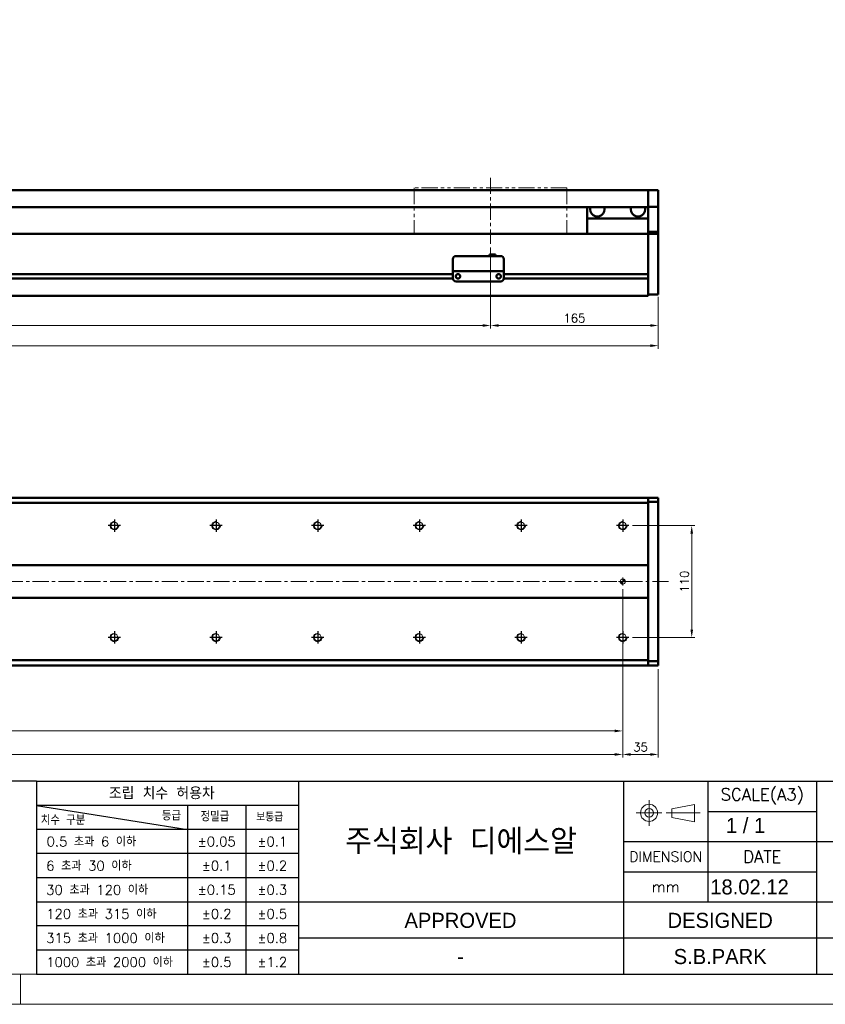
# Model space of a CAD drawing. Header units: millimetres. Extents: x 46547 to 49038, y 6223 to 10291.
# Tile 3 of 5: x 47792 to 48584, y 8529 to 9498. Entities that reach past the tile are written whole.
import ezdxf
from ezdxf.enums import TextEntityAlignment as Align

# ---------------------------------------------------------------- set-up
doc = ezdxf.new("R2010")
doc.units = ezdxf.units.MM
doc.header["$LTSCALE"] = 0.5
doc.linetypes.add('CENTER', pattern=[50.8, 31.75, -6.35, 6.35, -6.35])
doc.linetypes.add('PHANTOM', pattern=[63.5, 31.75, -6.35, 6.35, -6.35, 6.35, -6.35])
doc.layers.get('0').update_dxf_attribs({"lineweight": 20})
doc.layers.add('1', color=1, linetype='CENTER', lineweight=13)
doc.layers.add('외형선(ISO)', color=7, linetype='Continuous', lineweight=50)
for name, color, linetype in [('3', 3, 'Continuous'), ('C', 1, 'CENTER'), ('DIM', 4, 'Continuous')]:
    doc.layers.add(name, color=color, linetype=linetype)
doc.styles.add('ACISOGDT', font='amgdt.shx')
doc.styles.add('DSR TEXT', font='romans.shx', dxfattribs={"bigfont": 'whgtxt.shx'})
doc.styles.get("Standard").update_dxf_attribs({"font": 'romans.shx', "bigfont": 'whgtxt.shx'})
doc.dimstyles.new('DSR', dxfattribs={"dimscale": 2, "dimtxt": 3, "dimasz": 3, "dimexe": 0.5, "dimexo": 0.5, "dimgap": 0.5, "dimtad": 1, "dimdsep": 46, "dimtxsty": 'Standard', "dimcen": 2.5, "dimclrd": 4, "dimclre": 4, "dimclrt": 2, "dimadec": 0, "dimazin": 2, "dimtfac": 1, "dimtmove": 0, "dimatfit": 3, "dimfxl": 0, "dimlwd": -1, "dimlwe": -1, "dimarcsym": 0})

# ---------------------------------------------------------------- blocks, each defined once
blk = doc.blocks.new('A$C13F00394')
for p, q in [((109.11, 28.14), (105.34, 27.43)), ((109.11, 25.3), (109.11, 28.14)), ((105.34, 27.43), (105.34, 26.01)), ((105.34, 26.01), (109.11, 25.3))]:
    blk.add_line(p, q)
for radius in [1.42, 0.71]:
    blk.add_circle((101.56, 26.76), radius)
at = {"layer": '1'}
for p, q in [((101.56, 28.89), (101.56, 24.63)), ((103.69, 26.76), (99.44, 26.76)), ((104.41, 26.76), (110.04, 26.76))]:
    blk.add_line(p, q, dxfattribs=at)
at = {"layer": '3'}
for p, q in [((0, 32), (-207.68, 32)), ((0, 32), (202.32, 32)), ((0, 32), (0, 0)), ((43.43, 32), (43.43, 0)), ((97.32, 32), (97.32, 12)), ((111.32, 32), (111.32, 12)), ((129.32, 32), (129.32, 0)), ((0, 28), (25, 24)), ((43.43, 28), (0, 28)), ((25, 28), (25, 0)), ((34.7, 28), (34.7, 0)), ((111.32, 27), (129.32, 27)), ((43.43, 24), (0, 24)), ((97.32, 22), (202.32, 22)), ((43.43, 20), (0, 20)), ((97.32, 17), (129.32, 17)), ((43.43, 16), (0, 16)), ((0, 12), (129.32, 12)), ((97.32, 12), (97.32, 0)), ((129.32, 12), (202.32, 12)), ((43.43, 8), (0, 8)), ((97.32, 6), (43.43, 6)), ((129.32, 6), (97.32, 6)), ((202.32, 6), (129.32, 6)), ((43.43, 4), (0, 4)), ((0, 0), (202.32, 0))]:
    blk.add_line(p, q, dxfattribs=at)
at = {"color": 0, "style": 'DSR TEXT'}
for s, height, p in [('조립 치수 허용차', 2, (11.97, 29.02)), ('치수 구분', 1.5, (0.69, 24.78)), ('등급', 1.5, (20.77, 25.52)), ('정밀급', 1.5, (27.18, 25.37)), ('보통급', 1.3, (36.41, 25.38)), (' 0.5 초과 6 이하', 1.6, (0.56, 21.19)), (' 6 초과 30 이하', 1.6, (0.49, 17.19)), (' 30 초과 120 이하', 1.6, (0.49, 13.19)), (' 120 초과 315 이하', 1.6, (0.49, 9.19)), (' 315 초과 1000 이하', 1.6, (0.49, 5.19)), (' 1000 초과 2000 이하', 1.6, (0.49, 1.19))]:
    blk.add_text(s, height=height, dxfattribs=at).set_placement(p)
at = {"color": 7, "style": 'ACISOGDT'}
for s, p in [('APPROVED', (70.28, 8.93)), ('DESIGNED', (113.35, 8.93))]:
    blk.add_text(s, height=2.5, dxfattribs=at).set_placement(p, align=Align.MIDDLE_CENTER)
at = {"color": 7, "attachment_point": 5, "style": 'DSR TEXT'}
for s, insert, char_height in [('SCALE(A3)', (120.32, 29.5), 2), ('주식회사 디에스알', (70.37, 22), 4.2), ('DIMENSION', (104.32, 19.5), 1.7), ('DATE', (120.32, 19.5), 2), ('mm', (104.32, 14.5), 1.8)]:
    blk.add_mtext(s, dxfattribs=dict(at, insert=insert, char_height=char_height))
at = {"color": 0, "char_height": 1.6, "attachment_point": 5, "style": 'DSR TEXT'}
for s, insert in [('%%P0.05', (29.85, 22)), ('%%P0.1', (39.07, 22)), ('%%P0.1', (29.85, 18)), ('%%P0.2', (39.07, 18)), ('%%P0.15', (29.85, 14)), ('%%P0.3', (39.07, 14)), ('%%P0.2', (29.85, 10)), ('%%P0.5', (39.07, 10)), ('%%P0.3', (29.85, 6)), ('%%P0.8', (39.07, 6)), ('%%P0.5', (29.85, 2)), ('%%P1.2', (39.07, 2))]:
    blk.add_mtext(s, dxfattribs=dict(at, insert=insert))
blk = doc.blocks.new('A$C1C1952E1')
at = {"color": 1}
blk.add_lwpolyline([(0, 0), (420, 0), (420, 297), (0, 297)], close=True, dxfattribs=at)
at = {"color": 3}
blk.add_lwpolyline([(5, 5), (415, 5), (415, 292), (5, 292)], close=True, dxfattribs=at)
blk = doc.blocks.new('*D79')
at = {"color": 1, "linetype": 'ByBlock'}
for p, q in [((46854.79, 9273.83), (46854.79, 9194.08)), ((48254.79, 9273.83), (48254.79, 9194.08)), ((46862.59, 9197.08), (48246.99, 9197.08))]:
    blk.add_line(p, q, dxfattribs=at)
at = {"color": 1}
for points in [[(46862.59, 9198.38), (46862.59, 9195.78), (46854.79, 9197.08)], [(48246.99, 9198.38), (48246.99, 9195.78), (48254.79, 9197.08)]]:
    blk.add_solid(points, dxfattribs=at)
at = {"layer": 'Defpoints', "color": 0}
for p in [(46854.79, 9277.43), (48254.79, 9277.43), (48254.79, 9197.08)]:
    blk.add_point(p, dxfattribs=at)
at = {"color": 3, "insert": (47554.79, 9204.28), "char_height": 8.4, "attachment_point": 5, "style": 'DSR TEXT'}
blk.add_mtext('STROKE : 1400', dxfattribs=at)
blk = doc.blocks.new('*D80')
at = {"color": 1, "linetype": 'ByBlock'}
for p, q in [((48254.79, 9273.83), (48254.79, 9194.08)), ((48419.79, 9223.83), (48419.79, 9194.08)), ((48262.59, 9197.08), (48411.99, 9197.08))]:
    blk.add_line(p, q, dxfattribs=at)
at = {"color": 1}
for points in [[(48262.59, 9198.38), (48262.59, 9195.78), (48254.79, 9197.08)], [(48411.99, 9198.38), (48411.99, 9195.78), (48419.79, 9197.08)]]:
    blk.add_solid(points, dxfattribs=at)
at = {"layer": 'Defpoints', "color": 0}
for p in [(48254.79, 9277.43), (48419.79, 9227.43), (48419.79, 9197.08)]:
    blk.add_point(p, dxfattribs=at)
at = {"color": 3, "insert": (48337.29, 9204.28), "char_height": 8.4, "attachment_point": 5, "style": 'DSR TEXT'}
blk.add_mtext('165', dxfattribs=at)
blk = doc.blocks.new('*D81')
at = {"color": 1, "linetype": 'ByBlock'}
for p, q in [((48419.79, 9225.39), (48419.79, 9174.21)), ((46649.79, 9223.83), (46649.79, 9174.21)), ((46657.59, 9177.21), (48411.99, 9177.21))]:
    blk.add_line(p, q, dxfattribs=at)
at = {"color": 1}
for points in [[(46657.59, 9178.51), (46657.59, 9175.91), (46649.79, 9177.21)], [(48411.99, 9178.51), (48411.99, 9175.91), (48419.79, 9177.21)]]:
    blk.add_solid(points, dxfattribs=at)
at = {"layer": 'Defpoints', "color": 0}
for p in [(46649.79, 9227.43), (48419.79, 9228.99), (48419.79, 9177.21)]:
    blk.add_point(p, dxfattribs=at)
at = {"color": 3, "insert": (47534.79, 9184.41), "char_height": 8.4, "attachment_point": 5, "style": 'DSR TEXT'}
blk.add_mtext('1770', dxfattribs=at)
blk = doc.blocks.new('A$C33E56CC6')
h = blk.add_hatch()
h.set_pattern_fill('ANSI31', color=256, style=0)
h.set_pattern_definition([(45, (-7065.45672, -6508.5399), (-0.0883883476, 0.0883883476), [])])
h.paths.add_polyline_path([(4, 6.5, 0.414214), (1.5, 4), (4, 4)])
h.paths.add_polyline_path([(6.5, 4), (4, 4), (4, 1.5, 0.414214)])
blk.add_circle((4, 4), 2.5)
at = {"layer": '1'}
for p, q in [((0, 4), (8, 4)), ((4, 0), (4, 8))]:
    blk.add_line(p, q, dxfattribs=at)
blk = doc.blocks.new('tap8')
blk.add_circle((0, 0), 3.4)
at = {"layer": 'C', "color": 1, "linetype": 'CENTER'}
for p, q in [((-6.05, 0), (6.05, 0)), ((0, -6.05), (0, 6.05))]:
    blk.add_line(p, q, dxfattribs=at)
at = {"layer": 'DIM', "color": 3}
blk.add_arc((0, 0), 4, 263.84551, 189.43144, dxfattribs=at)
blk = doc.blocks.new('*D82')
at = {"color": 1, "linetype": 'ByBlock'}
for p, q in [((48394.44, 9000.07), (48455.67, 9000.07)), ((48452.67, 8897.87), (48452.67, 8992.27)), ((48394.44, 8890.07), (48455.67, 8890.07))]:
    blk.add_line(p, q, dxfattribs=at)
at = {"color": 1}
for points in [[(48451.37, 8992.27), (48453.97, 8992.27), (48452.67, 9000.07)], [(48451.37, 8897.87), (48453.97, 8897.87), (48452.67, 8890.07)]]:
    blk.add_solid(points, dxfattribs=at)
at = {"layer": 'Defpoints', "color": 0}
for p in [(48390.84, 9000.07), (48452.67, 9000.07), (48390.84, 8890.07)]:
    blk.add_point(p, dxfattribs=at)
at = {"color": 3, "insert": (48445.47, 8945.07), "char_height": 8.4, "attachment_point": 5, "rotation": 90, "style": 'DSR TEXT'}
blk.add_mtext('110', dxfattribs=at)
blk = doc.blocks.new('*D84')
at = {"color": 1, "linetype": 'ByBlock'}
for p, q in [((46684.79, 8880.42), (46684.79, 8771.91)), ((48384.79, 8880.42), (48384.79, 8771.91)), ((46692.59, 8774.91), (48376.99, 8774.91))]:
    blk.add_line(p, q, dxfattribs=at)
at = {"color": 1}
for points in [[(46692.59, 8776.21), (46692.59, 8773.61), (46684.79, 8774.91)], [(48376.99, 8776.21), (48376.99, 8773.61), (48384.79, 8774.91)]]:
    blk.add_solid(points, dxfattribs=at)
at = {"layer": 'Defpoints', "color": 0}
for p in [(46684.79, 8884.02), (48384.79, 8884.02), (48384.79, 8774.91)]:
    blk.add_point(p, dxfattribs=at)
at = {"color": 3, "insert": (47534.79, 8782.11), "char_height": 8.4, "attachment_point": 5, "style": 'DSR TEXT'}
blk.add_mtext('17X100PITCH=1700', dxfattribs=at)
blk = doc.blocks.new('*D85')
at = {"color": 1, "linetype": 'ByBlock'}
for p, q in [((48384.79, 8880.42), (48384.79, 8771.91)), ((48419.79, 8858.97), (48419.79, 8771.91)), ((48392.59, 8774.91), (48411.99, 8774.91))]:
    blk.add_line(p, q, dxfattribs=at)
at = {"color": 1}
for points in [[(48392.59, 8776.21), (48392.59, 8773.61), (48384.79, 8774.91)], [(48411.99, 8776.21), (48411.99, 8773.61), (48419.79, 8774.91)]]:
    blk.add_solid(points, dxfattribs=at)
at = {"layer": 'Defpoints', "color": 0}
for p in [(48384.79, 8884.02), (48419.79, 8862.57), (48419.79, 8774.91)]:
    blk.add_point(p, dxfattribs=at)
at = {"color": 3, "insert": (48402.29, 8782.11), "char_height": 8.4, "attachment_point": 5, "style": 'DSR TEXT'}
blk.add_mtext('35', dxfattribs=at)
blk = doc.blocks.new('*D86')
at = {"color": 1, "linetype": 'ByBlock'}
for p, q in [((46684.79, 8937.47), (46684.79, 8795.04)), ((48384.79, 8937.47), (48384.79, 8795.04)), ((46692.59, 8798.04), (48376.99, 8798.04))]:
    blk.add_line(p, q, dxfattribs=at)
at = {"color": 1}
for points in [[(46692.59, 8799.34), (46692.59, 8796.74), (46684.79, 8798.04)], [(48376.99, 8799.34), (48376.99, 8796.74), (48384.79, 8798.04)]]:
    blk.add_solid(points, dxfattribs=at)
at = {"layer": 'Defpoints', "color": 0}
for p in [(46684.79, 8941.07), (48384.79, 8941.07), (48384.79, 8798.04)]:
    blk.add_point(p, dxfattribs=at)
at = {"color": 3, "insert": (47534.79, 8805.24), "char_height": 8.4, "attachment_point": 5, "style": 'DSR TEXT'}
blk.add_mtext('1700%%P0.02', dxfattribs=at)

msp = doc.modelspace()

# ---------------------------------------------------------------- linework, layer by layer
at = {"color": 6, "linetype": 'PHANTOM'}
for p, q in [((48329.79303, 9332.42682), (48179.79303, 9332.42682)), ((48179.79303, 9332.42682), (48179.79303, 9287.42682)), ((48329.79303, 9332.42682), (48329.79303, 9287.42682))]:
    msp.add_line(p, q, dxfattribs=at)
at = {"color": 1}
msp.add_line((47792.37032, 8558.65502), (47792.37032, 8528.99552), dxfattribs=at)
at = {"layer": '1'}
for p, q in [((48254.79303, 9342.42682), (48254.79303, 9277.42682)), ((48429.79303, 8945.07166), (46639.79303, 8945.07166))]:
    msp.add_line(p, q, dxfattribs=at)
at = {"layer": '3'}
msp.add_line((47808.28287, 8558.65502), (49008.40982, 8558.65502), dxfattribs=at)
at = {"layer": '외형선(ISO)'}
for p, q in [((48409.79303, 9330.42682), (46929.79303, 9330.42682)), ((48409.79303, 9330.42682), (48409.79303, 9328.42682)), ((48409.79303, 9330.42682), (48419.79303, 9330.42682)), ((48409.79303, 9328.42682), (48409.79303, 9330.42682)), ((48409.79303, 9326.9141), (48409.79303, 9328.42682)), ((48409.79303, 9328.42682), (48409.79303, 9326.9141)), ((48409.79303, 9326.41512), (48409.79303, 9326.9141)), ((48409.79303, 9326.9141), (48409.79303, 9326.41512)), ((48409.79303, 9326.41512), (48409.79303, 9324.87453)), ((48409.79303, 9324.87453), (48409.79303, 9326.41512)), ((48409.79303, 9324.87453), (48409.79303, 9321.88994)), ((48409.79303, 9321.88994), (48409.79303, 9324.87453)), ((48419.79303, 9328.42682), (48419.79303, 9330.42682)), ((48419.79303, 9328.42682), (48419.79303, 9326.9141)), ((48419.79303, 9326.9141), (48419.79303, 9326.41512)), ((48419.79303, 9324.87453), (48419.79303, 9326.41512)), ((48419.79303, 9321.88994), (48419.79303, 9324.87453)), ((48409.79303, 9313.42682), (46929.79303, 9313.42682)), ((48349.79303, 9313.42682), (48349.79303, 9302.42682)), ((48409.79303, 9314.1125), (48409.79303, 9321.88994)), ((48409.79303, 9321.88994), (48409.79303, 9314.1125)), ((48409.79303, 9313.75352), (48409.79303, 9314.1125)), ((48409.79303, 9289.34988), (48409.79303, 9313.75352)), ((48409.79303, 9313.75352), (48419.79303, 9313.75352)), ((48419.79303, 9321.88994), (48419.79303, 9314.1125)), ((48419.79303, 9314.1125), (48419.79303, 9313.75352)), ((48419.79303, 9313.75352), (48419.79303, 9289.34988)), ((48349.79303, 9302.42682), (48409.79303, 9302.42682)), ((48349.79303, 9287.42682), (48349.79303, 9302.42682)), ((46859.79303, 9287.42682), (48409.79303, 9287.42682)), ((48409.79303, 9287.42682), (48409.79303, 9289.34988)), ((48409.79303, 9289.34988), (48419.79303, 9289.34988)), ((48409.79303, 9284.42682), (48409.79303, 9287.42682)), ((48409.79303, 9287.42682), (48409.79303, 9284.42682)), ((48409.79303, 9287.42682), (48419.79303, 9287.42682)), ((48409.79303, 9284.42682), (48409.79303, 9247.87682)), ((48409.79303, 9232.66946), (48409.79303, 9284.42682)), ((48419.79303, 9289.34988), (48419.79303, 9287.42682)), ((48419.79303, 9284.42682), (48419.79303, 9287.42682)), ((48419.79303, 9284.42682), (48419.79303, 9232.66946)), ((48220.79303, 9265.42702), (48264.79303, 9265.42702)), ((48253.79303, 9266.92701), (48253.79303, 9265.42702)), ((48253.79303, 9266.92701), (48259.79303, 9266.92701)), ((48259.79303, 9266.92701), (48259.79303, 9265.42702)), ((48217.79303, 9252.42702), (48217.79303, 9262.42702)), ((48267.79303, 9262.42702), (48267.79303, 9252.42702)), ((46913.79303, 9247.67682), (48217.79303, 9247.67682)), ((48217.79303, 9252.42702), (48217.79303, 9250.42701)), ((48217.79303, 9250.42698), (48217.79303, 9250.42701)), ((48217.79303, 9250.42701), (48267.79303, 9250.42701)), ((48217.79303, 9249.92698), (48217.79303, 9250.42698)), ((48217.79303, 9250.42698), (48220.56353, 9250.42698)), ((48217.79303, 9243.42698), (48217.79303, 9249.92698)), ((48222.76622, 9247.67682), (48222.81984, 9247.67682)), ((48223.02253, 9250.42698), (48225.29303, 9250.42698)), ((48230.29303, 9250.42698), (48255.29303, 9250.42698)), ((48260.29303, 9250.42698), (48262.56353, 9250.42698)), ((48262.76622, 9247.67682), (48262.81984, 9247.67682)), ((48265.02253, 9250.42698), (48267.79303, 9250.42698)), ((48267.79303, 9250.42701), (48267.79303, 9252.42702)), ((48267.79303, 9250.42701), (48267.79303, 9250.42698)), ((48267.79303, 9250.42698), (48267.79303, 9249.92698)), ((48267.79303, 9249.92698), (48267.79303, 9243.42698)), ((48267.79303, 9247.67682), (48409.79303, 9247.67682)), ((46913.78258, 9243.17682), (48217.80348, 9243.17682)), ((48220.79303, 9240.42698), (48264.79303, 9240.42698)), ((48267.78258, 9243.17682), (48409.79303, 9243.17682)), ((48409.79303, 9242.97682), (48409.79303, 9232.66946)), ((46659.79303, 9226.42682), (48409.79303, 9226.42682)), ((48409.79303, 9230.54814), (48409.79303, 9232.66946)), ((48409.79303, 9232.66946), (48409.79303, 9230.54814)), ((48409.79303, 9230.54814), (48409.79303, 9226.42682)), ((48409.79303, 9227.42682), (48409.79303, 9230.54814)), ((48409.79303, 9227.42682), (48419.79303, 9227.42682)), ((48419.79303, 9230.54814), (48419.79303, 9232.66946)), ((48419.79303, 9230.54814), (48419.79303, 9227.42682)), ((46659.79303, 9027.57166), (48409.79303, 9027.57166)), ((48409.79303, 9022.57166), (46659.79303, 9022.57166)), ((48409.79303, 9027.57166), (48409.79303, 9026.69298)), ((48409.79303, 9027.57166), (48419.79303, 9027.57166)), ((48409.79303, 9026.69298), (48409.79303, 9027.57166)), ((48409.79303, 9022.57166), (48409.79303, 9026.69298)), ((48409.79303, 9026.69298), (48409.79303, 9023.57166)), ((48419.79303, 9023.57166), (48409.79303, 9023.57166)), ((48409.79303, 8961.07166), (48409.79303, 9022.57166)), ((48419.79303, 9027.57166), (48419.79303, 9026.69298)), ((48419.79303, 9023.57166), (48419.79303, 9026.69298)), ((48419.79303, 8866.57166), (48419.79303, 9023.57166)), ((46659.79303, 8961.07166), (48409.79303, 8961.07166)), ((48409.79303, 8960.21811), (48409.79303, 8961.07166)), ((48409.79303, 8959.86455), (48409.79303, 8960.21811)), ((48409.79303, 8930.27877), (48409.79303, 8959.86455)), ((48409.79303, 8959.86455), (48409.79303, 8930.27877)), ((48409.79303, 8929.07166), (46659.79303, 8929.07166)), ((48409.79303, 8929.92521), (48409.79303, 8930.27877)), ((48409.79303, 8929.07166), (48409.79303, 8929.92521)), ((48409.79303, 8867.57166), (48409.79303, 8929.07166)), ((46659.79303, 8867.57166), (48409.79303, 8867.57166)), ((48409.79303, 8863.45034), (48409.79303, 8867.57166)), ((46659.79303, 8862.57166), (48409.79303, 8862.57166)), ((48409.79303, 8866.57166), (48419.79303, 8866.57166)), ((48409.79303, 8866.57166), (48409.79303, 8863.45034)), ((48409.79303, 8863.45034), (48409.79303, 8862.57166)), ((48409.79303, 8862.57166), (48409.79303, 8863.45034)), ((48409.79303, 8862.57166), (48419.79303, 8862.57166)), ((48419.79303, 8863.45034), (48419.79303, 8866.57166)), ((48419.79303, 8863.45034), (48419.79303, 8862.57166))]:
    msp.add_line(p, q, dxfattribs=at)
for centre in [(48222.79303, 9245.42698), (48262.79303, 9245.42698)]:
    msp.add_circle(centre, 2.25, dxfattribs=at)
for centre, radius, start, end in [((48359.79303, 9311.42682), 7, 163.3984504, 16.6015496), ((48399.79303, 9311.42682), 7, 163.3984504, 16.6015496), ((48220.79303, 9262.42702), 3, 90, 180), ((48264.79303, 9262.42702), 3, 0, 90), ((48220.79303, 9243.42698), 3, 180, 270), ((48264.79303, 9243.42698), 3, 270, 0)]:
    msp.add_arc(centre, radius, start, end, dxfattribs=at)
for centre, major_axis, start_param, end_param in [((48221.79303, 9250.427), (-1.2295, 0), 3.138143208, 6.279735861), ((48227.79303, 9250.427), (-2.5, 0), 3.148613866, 6.29020652), ((48257.79303, 9250.427), (-2.5, 0), 3.150508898, 6.292101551), ((48263.79303, 9250.427), (-1.2295, 0), 3.143923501, 6.285516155)]:
    msp.add_ellipse(centre, major_axis=major_axis, ratio=0.00001, start_param=start_param, end_param=end_param, dxfattribs=at)

# ---------------------------------------------------------------- block references
at = {"xscale": 5.931900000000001, "yscale": 5.931900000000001, "zscale": 5.931900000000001}
for name, p in [('A$C1C1952E1', (46546.67132, 8528.99552)), ('A$C13F00394', (47808.28288, 8558.65502))]:
    msp.add_blockref(name, p, dxfattribs=at)
at = {"xscale": -1}
for name, p, rotation in [('tap8', (47884.79303, 9000.07166), 90), ('tap8', (47984.79303, 9000.07166), 90), ('tap8', (48084.79303, 9000.07166), 90), ('tap8', (48184.79303, 9000.07166), 90), ('tap8', (48284.79303, 9000.07166), 90), ('tap8', (48384.79303, 9000.07166), 90), ('A$C33E56CC6', (48380.79303, 8949.07166), 180), ('tap8', (47884.79303, 8890.07166), 90), ('tap8', (47984.79303, 8890.07166), 90), ('tap8', (48084.79303, 8890.07166), 90), ('tap8', (48184.79303, 8890.07166), 90), ('tap8', (48284.79303, 8890.07166), 90), ('tap8', (48384.79303, 8890.07166), 90)]:
    msp.add_blockref(name, p, dxfattribs=dict(at, rotation=rotation))

# ---------------------------------------------------------------- texts
at = {"color": 2, "style": 'ACISOGDT'}
for s, p in [('1 / 1', (48486.332, 8697.63096)), ('18.02.12', (48470.92073, 8637.10161))]:
    msp.add_text(s, height=14.82975, dxfattribs=at).set_placement(p)
for s, p in [('S.B.PARK', (48480.64156, 8576.00699)), ('-', (48225.19427, 8576.00699))]:
    msp.add_text(s, height=14.82975, dxfattribs=at).set_placement(p, align=Align.MIDDLE_CENTER)

# ---------------------------------------------------------------- dimensions: what is measured, and where the dimension line sits
for base, p1, p2, text, picture, middle in [((48254.79303, 9197.0837), (46854.79303, 9277.42682), (48254.79303, 9277.42682), 'STROKE : <>', '*D79', (47554.79303, 9204.2837)), ((48384.79303, 8798.03667), (46684.79303, 8941.07166), (48384.79303, 8941.07166), '<>%%P0.02', '*D86', (47534.79303, 8805.23667)), ((48384.79303, 8774.91073), (46684.79303, 8884.02469), (48384.79303, 8884.02469), '17X100PITCH=<>', '*D84', (47534.79303, 8782.11073))]:
    dim = msp.add_linear_dim(base=base, p1=p1, p2=p2, text=text, dimstyle='DSR', override={"dimscale": 3, "dimtxt": 2.8, "dimasz": 2.600136, "dimexe": 1, "dimexo": 1.2, "dimgap": 1, "dimdec": 4, "dimtxsty": 'DSR TEXT', "dimclrd": 1, "dimclre": 1, "dimclrt": 3, "dimtdec": 4, "dimtix": 1})
    dim.commit()
    dim.dimension.update_dxf_attribs({"geometry": picture, "text_midpoint": middle})
for base, p1, p2, picture, middle in [((48419.79303, 9197.0837), (48254.79303, 9277.42682), (48419.79303, 9227.42682), '*D80', (48337.29303, 9204.2837)), ((48419.79303, 9177.21038), (46649.79303, 9227.42682), (48419.79303, 9228.98748), '*D81', (47534.79303, 9184.41038)), ((48419.79303, 8774.91073), (48384.79303, 8884.02469), (48419.79303, 8862.57166), '*D85', (48402.29303, 8782.11073))]:
    dim = msp.add_linear_dim(base=base, p1=p1, p2=p2, dimstyle='DSR', override={"dimscale": 3, "dimtxt": 2.8, "dimasz": 2.600136, "dimexe": 1, "dimexo": 1.2, "dimgap": 1, "dimdec": 4, "dimtxsty": 'DSR TEXT', "dimclrd": 1, "dimclre": 1, "dimclrt": 3, "dimtdec": 4, "dimtix": 1})
    dim.commit()
    dim.dimension.update_dxf_attribs({"geometry": picture, "text_midpoint": middle})
dim = msp.add_linear_dim(base=(48452.66823, 9000.07166), p1=(48390.84, 8890.07166), p2=(48390.84, 9000.07166), angle=270, dimstyle='DSR', override={"dimscale": 3, "dimtxt": 2.8, "dimasz": 2.600136, "dimexe": 1, "dimexo": 1.2, "dimgap": 1, "dimdec": 4, "dimtxsty": 'DSR TEXT', "dimclrd": 1, "dimclre": 1, "dimclrt": 3, "dimtdec": 4, "dimtix": 1})
dim.commit()
dim.dimension.update_dxf_attribs({"geometry": '*D82', "text_midpoint": (48445.46823, 8945.07166)})

doc.saveas('drawing.dxf')
